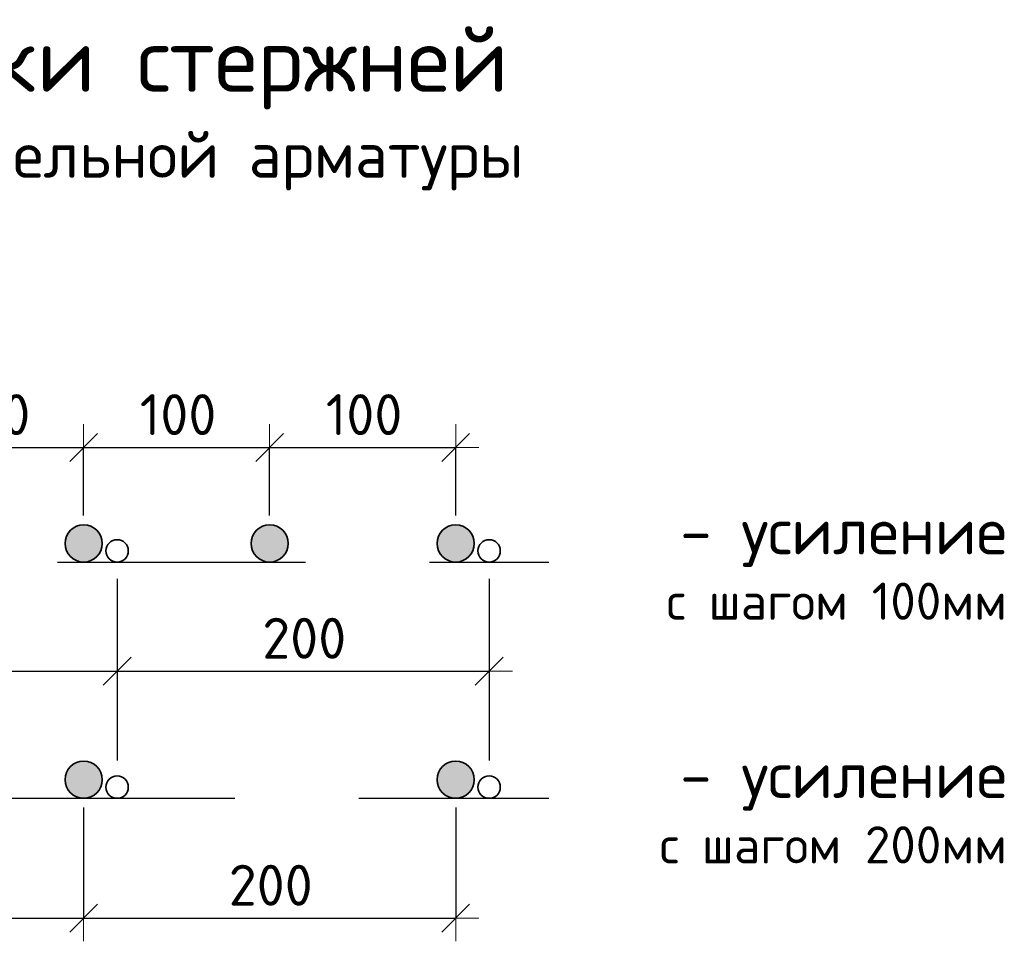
# Model space of a CAD drawing. Header units: metres. Extents: x -38 to 100, y -15 to 21.
# Tile 80 of 90: x 76.69 to 77.484, y 7.921 to 8.665. Entities that reach past the tile are written whole.
import ezdxf

# ---------------------------------------------------------------- set-up
doc = ezdxf.new("R2010")
doc.units = ezdxf.units.M
doc.header["$PDMODE"] = 65
doc.linetypes.add('______2', pattern=[0.27, 0.2, -0.07])
doc.layers.add('XR$4$_3898', color=7, linetype='Continuous')
doc.layers.add('XR$6$_3898', color=7, linetype='Continuous')
doc.layers.add('XR$4$Размерная линия_ общее', color=7, linetype='Continuous', lineweight=13)
doc.layers.add('XR$6$Размерная линия_ общее', color=7, linetype='Continuous', lineweight=13)
doc.styles.add('ISOCPEUR', font='txt')
doc.dimstyles.new('DIMSTYLE_8', dxfattribs={"dimtxt": 0.033, "dimasz": 0.0375, "dimexe": 0, "dimexo": 0, "dimgap": 0.0165, "dimtad": 2, "dimdec": 0, "dimlfac": 1000, "dimrnd": 1, "dimzin": 12, "dimdsep": 46, "dimtxsty": 'ISOCPEUR', "dimblk1": 'ALL_ML_STRICH', "dimblk2": 'ALL_ML_STRICH', "dimsah": 1, "dimcen": 0, "dimclrd": 7, "dimclre": 256, "dimclrt": 7, "dimadec": 0, "dimazin": 0, "dimtfac": 1, "dimtdec": 0, "dimtix": 1, "dimtmove": 2, "dimatfit": 3, "dimfxl": 0, "dimtzin": 0, "dimlwd": 0, "dimlwe": -3, "dimarcsym": 0})

# ---------------------------------------------------------------- blocks, each defined once
blk = doc.blocks.new('ALL_ML_STRICH')
at = {"color": 0, "linetype": 'ByBlock', "lineweight": -2}
for p, q in [((0, -0.5), (0, 0.5)), ((-0.3, -0.3), (0.3, 0.3)), ((-1, 0), (0.5, 0))]:
    blk.add_line(p, q, dxfattribs=at)
blk = doc.blocks.new('*D59')
at = {"layer": 'DEFPOINTS', "color": 7, "linetype": 'Continuous', "lineweight": 13, "transparency": 33554687}
for p in [(76.59196, 8.31961), (76.59196, 8.24218), (76.74196, 8.24218)]:
    blk.add_point(p, dxfattribs=at)
at = {"layer": 'XR$4$Размерная линия_ общее', "color": 253, "linetype": 'Continuous', "lineweight": -2, "true_color": 0xa0a0a0, "transparency": 33554687}
for p, q in [((76.59196, 8.26468), (76.59196, 8.31961)), ((76.74196, 8.26468), (76.74196, 8.31961))]:
    blk.add_line(p, q, dxfattribs=at)
at = {"layer": 'XR$4$Размерная линия_ общее', "color": 7, "linetype": 'Continuous', "lineweight": -2, "transparency": 33554687}
blk.add_line((76.59196, 8.31961), (76.74196, 8.31961), dxfattribs=at)
at = {"layer": 'XR$4$Размерная линия_ общее', "color": 7, "linetype": 'Continuous', "lineweight": 13, "transparency": 33554687, "xscale": 0.0375, "yscale": 0.0375, "zscale": 0.0375, "rotation": 180}
blk.add_blockref('ALL_ML_STRICH', (76.59196, 8.31961), dxfattribs=at)
at = {"layer": 'XR$4$Размерная линия_ общее', "color": 7, "linetype": 'Continuous', "lineweight": 13, "transparency": 33554687, "xscale": 0.0375, "yscale": 0.0375, "zscale": 0.0375}
blk.add_blockref('ALL_ML_STRICH', (76.74196, 8.31961), dxfattribs=at)
at = {"layer": 'XR$4$Размерная линия_ общее', "color": 7, "linetype": 'Continuous', "lineweight": 13, "transparency": 33554687, "insert": (76.63726, 8.36261), "char_height": 0.033, "width": 0.00165, "attachment_point": 1, "line_spacing_factor": 0.60241, "style": 'ISOCPEUR'}
blk.add_mtext('100', dxfattribs=at)
blk = doc.blocks.new('*D60')
at = {"layer": 'DEFPOINTS', "color": 7, "linetype": 'Continuous', "lineweight": 13, "transparency": 33554687}
for p in [(76.74196, 8.31961), (76.74196, 8.24218), (76.89196, 8.24218)]:
    blk.add_point(p, dxfattribs=at)
at = {"layer": 'XR$4$Размерная линия_ общее', "color": 253, "linetype": 'Continuous', "lineweight": -2, "true_color": 0xa0a0a0, "transparency": 33554687}
for p, q in [((76.74196, 8.26468), (76.74196, 8.31961)), ((76.89196, 8.26468), (76.89196, 8.31961))]:
    blk.add_line(p, q, dxfattribs=at)
at = {"layer": 'XR$4$Размерная линия_ общее', "color": 7, "linetype": 'Continuous', "lineweight": -2, "transparency": 33554687}
blk.add_line((76.74196, 8.31961), (76.89196, 8.31961), dxfattribs=at)
at = {"layer": 'XR$4$Размерная линия_ общее', "color": 7, "linetype": 'Continuous', "lineweight": 13, "transparency": 33554687, "xscale": 0.0375, "yscale": 0.0375, "zscale": 0.0375, "rotation": 180}
blk.add_blockref('ALL_ML_STRICH', (76.74196, 8.31961), dxfattribs=at)
at = {"layer": 'XR$4$Размерная линия_ общее', "color": 7, "linetype": 'Continuous', "lineweight": 13, "transparency": 33554687, "xscale": 0.0375, "yscale": 0.0375, "zscale": 0.0375}
blk.add_blockref('ALL_ML_STRICH', (76.89196, 8.31961), dxfattribs=at)
at = {"layer": 'XR$4$Размерная линия_ общее', "color": 7, "linetype": 'Continuous', "lineweight": 13, "transparency": 33554687, "insert": (76.78726, 8.36261), "char_height": 0.033, "width": 0.00165, "attachment_point": 1, "line_spacing_factor": 0.60241, "style": 'ISOCPEUR'}
blk.add_mtext('100', dxfattribs=at)
blk = doc.blocks.new('*D61')
at = {"layer": 'DEFPOINTS', "color": 7, "linetype": 'Continuous', "lineweight": 13, "transparency": 33554687}
for p in [(76.89196, 8.31961), (76.89196, 8.24218), (77.04196, 8.24218)]:
    blk.add_point(p, dxfattribs=at)
at = {"layer": 'XR$4$Размерная линия_ общее', "color": 253, "linetype": 'Continuous', "lineweight": -2, "true_color": 0xa0a0a0, "transparency": 33554687}
for p, q in [((76.89196, 8.26468), (76.89196, 8.31961)), ((77.04196, 8.26468), (77.04196, 8.31961))]:
    blk.add_line(p, q, dxfattribs=at)
at = {"layer": 'XR$4$Размерная линия_ общее', "color": 7, "linetype": 'Continuous', "lineweight": -2, "transparency": 33554687}
blk.add_line((76.89196, 8.31961), (77.04196, 8.31961), dxfattribs=at)
at = {"layer": 'XR$4$Размерная линия_ общее', "color": 7, "linetype": 'Continuous', "lineweight": 13, "transparency": 33554687, "xscale": 0.0375, "yscale": 0.0375, "zscale": 0.0375, "rotation": 180}
blk.add_blockref('ALL_ML_STRICH', (76.89196, 8.31961), dxfattribs=at)
at = {"layer": 'XR$4$Размерная линия_ общее', "color": 7, "linetype": 'Continuous', "lineweight": 13, "transparency": 33554687, "xscale": 0.0375, "yscale": 0.0375, "zscale": 0.0375}
blk.add_blockref('ALL_ML_STRICH', (77.04196, 8.31961), dxfattribs=at)
at = {"layer": 'XR$4$Размерная линия_ общее', "color": 7, "linetype": 'Continuous', "lineweight": 13, "transparency": 33554687, "insert": (76.93726, 8.36261), "char_height": 0.033, "width": 0.00165, "attachment_point": 1, "line_spacing_factor": 0.60241, "style": 'ISOCPEUR'}
blk.add_mtext('100', dxfattribs=at)
blk = doc.blocks.new('*D63')
at = {"layer": 'DEFPOINTS', "color": 7, "linetype": 'Continuous', "lineweight": 13, "transparency": 33554687}
for p in [(76.46896, 8.23618), (76.76896, 8.23618), (76.46896, 8.13924)]:
    blk.add_point(p, dxfattribs=at)
at = {"layer": 'XR$4$Размерная линия_ общее', "color": 253, "linetype": 'Continuous', "lineweight": -2, "true_color": 0xa0a0a0, "transparency": 33554687}
for p, q in [((76.46896, 8.21368), (76.46896, 8.13924)), ((76.76896, 8.21368), (76.76896, 8.13924))]:
    blk.add_line(p, q, dxfattribs=at)
at = {"layer": 'XR$4$Размерная линия_ общее', "color": 7, "linetype": 'Continuous', "lineweight": -2, "transparency": 33554687}
blk.add_line((76.46896, 8.13924), (76.76896, 8.13924), dxfattribs=at)
at = {"layer": 'XR$4$Размерная линия_ общее', "color": 7, "linetype": 'Continuous', "lineweight": 13, "transparency": 33554687, "xscale": 0.0375, "yscale": 0.0375, "zscale": 0.0375, "rotation": 180}
blk.add_blockref('ALL_ML_STRICH', (76.46896, 8.13924), dxfattribs=at)
at = {"layer": 'XR$4$Размерная линия_ общее', "color": 7, "linetype": 'Continuous', "lineweight": 13, "transparency": 33554687, "xscale": 0.0375, "yscale": 0.0375, "zscale": 0.0375}
blk.add_blockref('ALL_ML_STRICH', (76.76896, 8.13924), dxfattribs=at)
at = {"layer": 'XR$4$Размерная линия_ общее', "color": 7, "linetype": 'Continuous', "lineweight": 13, "transparency": 33554687, "insert": (76.58596, 8.18224), "char_height": 0.033, "width": 0.00165, "attachment_point": 1, "line_spacing_factor": 0.60241, "style": 'ISOCPEUR'}
blk.add_mtext('200', dxfattribs=at)
blk = doc.blocks.new('*D64')
at = {"layer": 'DEFPOINTS', "color": 7, "linetype": 'Continuous', "lineweight": 13, "transparency": 33554687}
for p in [(76.76896, 8.23618), (77.06896, 8.23618), (76.76896, 8.13924)]:
    blk.add_point(p, dxfattribs=at)
at = {"layer": 'XR$4$Размерная линия_ общее', "color": 253, "linetype": 'Continuous', "lineweight": -2, "true_color": 0xa0a0a0, "transparency": 33554687}
for p, q in [((76.76896, 8.21368), (76.76896, 8.13924)), ((77.06896, 8.21368), (77.06896, 8.13924))]:
    blk.add_line(p, q, dxfattribs=at)
at = {"layer": 'XR$4$Размерная линия_ общее', "color": 7, "linetype": 'Continuous', "lineweight": -2, "transparency": 33554687}
blk.add_line((76.76896, 8.13924), (77.06896, 8.13924), dxfattribs=at)
at = {"layer": 'XR$4$Размерная линия_ общее', "color": 7, "linetype": 'Continuous', "lineweight": 13, "transparency": 33554687, "xscale": 0.0375, "yscale": 0.0375, "zscale": 0.0375, "rotation": 180}
blk.add_blockref('ALL_ML_STRICH', (76.76896, 8.13924), dxfattribs=at)
at = {"layer": 'XR$4$Размерная линия_ общее', "color": 7, "linetype": 'Continuous', "lineweight": 13, "transparency": 33554687, "xscale": 0.0375, "yscale": 0.0375, "zscale": 0.0375}
blk.add_blockref('ALL_ML_STRICH', (77.06896, 8.13924), dxfattribs=at)
at = {"layer": 'XR$4$Размерная линия_ общее', "color": 7, "linetype": 'Continuous', "lineweight": 13, "transparency": 33554687, "insert": (76.88596, 8.18224), "char_height": 0.033, "width": 0.00165, "attachment_point": 1, "line_spacing_factor": 0.60241, "style": 'ISOCPEUR'}
blk.add_mtext('200', dxfattribs=at)
blk = doc.blocks.new('*D66')
at = {"layer": 'DEFPOINTS', "color": 7, "linetype": 'Continuous', "lineweight": 13, "transparency": 33554687}
for p in [(76.44196, 8.05168), (76.74196, 8.05168), (76.44196, 7.94007)]:
    blk.add_point(p, dxfattribs=at)
at = {"layer": 'XR$4$Размерная линия_ общее', "color": 253, "linetype": 'Continuous', "lineweight": -2, "true_color": 0xa0a0a0, "transparency": 33554687}
for p, q in [((76.44196, 8.02918), (76.44196, 7.94007)), ((76.74196, 8.02918), (76.74196, 7.94007))]:
    blk.add_line(p, q, dxfattribs=at)
at = {"layer": 'XR$4$Размерная линия_ общее', "color": 7, "linetype": 'Continuous', "lineweight": -2, "transparency": 33554687}
blk.add_line((76.44196, 7.94007), (76.74196, 7.94007), dxfattribs=at)
at = {"layer": 'XR$4$Размерная линия_ общее', "color": 7, "linetype": 'Continuous', "lineweight": 13, "transparency": 33554687, "xscale": 0.0375, "yscale": 0.0375, "zscale": 0.0375, "rotation": 180}
blk.add_blockref('ALL_ML_STRICH', (76.44196, 7.94007), dxfattribs=at)
at = {"layer": 'XR$4$Размерная линия_ общее', "color": 7, "linetype": 'Continuous', "lineweight": 13, "transparency": 33554687, "xscale": 0.0375, "yscale": 0.0375, "zscale": 0.0375}
blk.add_blockref('ALL_ML_STRICH', (76.74196, 7.94007), dxfattribs=at)
at = {"layer": 'XR$4$Размерная линия_ общее', "color": 7, "linetype": 'Continuous', "lineweight": 13, "transparency": 33554687, "insert": (76.55896, 7.98307), "char_height": 0.033, "width": 0.00165, "attachment_point": 1, "line_spacing_factor": 0.60241, "style": 'ISOCPEUR'}
blk.add_mtext('200', dxfattribs=at)
blk = doc.blocks.new('*D67')
at = {"layer": 'DEFPOINTS', "color": 7, "linetype": 'Continuous', "lineweight": 13, "transparency": 33554687}
for p in [(76.74196, 8.05168), (77.04196, 8.05168), (76.74196, 7.94007)]:
    blk.add_point(p, dxfattribs=at)
at = {"layer": 'XR$4$Размерная линия_ общее', "color": 253, "linetype": 'Continuous', "lineweight": -2, "true_color": 0xa0a0a0, "transparency": 33554687}
for p, q in [((76.74196, 8.02918), (76.74196, 7.94007)), ((77.04196, 8.02918), (77.04196, 7.94007))]:
    blk.add_line(p, q, dxfattribs=at)
at = {"layer": 'XR$4$Размерная линия_ общее', "color": 7, "linetype": 'Continuous', "lineweight": -2, "transparency": 33554687}
blk.add_line((76.74196, 7.94007), (77.04196, 7.94007), dxfattribs=at)
at = {"layer": 'XR$4$Размерная линия_ общее', "color": 7, "linetype": 'Continuous', "lineweight": 13, "transparency": 33554687, "xscale": 0.0375, "yscale": 0.0375, "zscale": 0.0375, "rotation": 180}
blk.add_blockref('ALL_ML_STRICH', (76.74196, 7.94007), dxfattribs=at)
at = {"layer": 'XR$4$Размерная линия_ общее', "color": 7, "linetype": 'Continuous', "lineweight": 13, "transparency": 33554687, "xscale": 0.0375, "yscale": 0.0375, "zscale": 0.0375}
blk.add_blockref('ALL_ML_STRICH', (77.04196, 7.94007), dxfattribs=at)
at = {"layer": 'XR$4$Размерная линия_ общее', "color": 7, "linetype": 'Continuous', "lineweight": 13, "transparency": 33554687, "insert": (76.85896, 7.98307), "char_height": 0.033, "width": 0.00165, "attachment_point": 1, "line_spacing_factor": 0.60241, "style": 'ISOCPEUR'}
blk.add_mtext('200', dxfattribs=at)
blk = doc.blocks.new('*D293')
at = {"layer": 'DEFPOINTS', "color": 7, "linetype": 'Continuous', "lineweight": 13, "transparency": 33554687}
for p in [(76.59196, 8.31961), (76.59196, 8.24218), (76.74196, 8.24218)]:
    blk.add_point(p, dxfattribs=at)
at = {"layer": 'XR$6$Размерная линия_ общее', "color": 253, "linetype": 'Continuous', "lineweight": -2, "true_color": 0xa0a0a0, "transparency": 33554687}
for p, q in [((76.59196, 8.26468), (76.59196, 8.31961)), ((76.74196, 8.26468), (76.74196, 8.31961))]:
    blk.add_line(p, q, dxfattribs=at)
at = {"layer": 'XR$6$Размерная линия_ общее', "color": 7, "linetype": 'Continuous', "lineweight": -2, "transparency": 33554687}
blk.add_line((76.59196, 8.31961), (76.74196, 8.31961), dxfattribs=at)
at = {"layer": 'XR$6$Размерная линия_ общее', "color": 7, "linetype": 'Continuous', "lineweight": 13, "transparency": 33554687, "xscale": 0.0375, "yscale": 0.0375, "zscale": 0.0375, "rotation": 180}
blk.add_blockref('ALL_ML_STRICH', (76.59196, 8.31961), dxfattribs=at)
at = {"layer": 'XR$6$Размерная линия_ общее', "color": 7, "linetype": 'Continuous', "lineweight": 13, "transparency": 33554687, "xscale": 0.0375, "yscale": 0.0375, "zscale": 0.0375}
blk.add_blockref('ALL_ML_STRICH', (76.74196, 8.31961), dxfattribs=at)
at = {"layer": 'XR$6$Размерная линия_ общее', "color": 7, "linetype": 'Continuous', "lineweight": 13, "transparency": 33554687, "insert": (76.63726, 8.36261), "char_height": 0.033, "width": 0.00165, "attachment_point": 1, "line_spacing_factor": 0.60241, "style": 'ISOCPEUR'}
blk.add_mtext('100', dxfattribs=at)
blk = doc.blocks.new('*D294')
at = {"layer": 'DEFPOINTS', "color": 7, "linetype": 'Continuous', "lineweight": 13, "transparency": 33554687}
for p in [(76.74196, 8.31961), (76.74196, 8.24218), (76.89196, 8.24218)]:
    blk.add_point(p, dxfattribs=at)
at = {"layer": 'XR$6$Размерная линия_ общее', "color": 253, "linetype": 'Continuous', "lineweight": -2, "true_color": 0xa0a0a0, "transparency": 33554687}
for p, q in [((76.74196, 8.26468), (76.74196, 8.31961)), ((76.89196, 8.26468), (76.89196, 8.31961))]:
    blk.add_line(p, q, dxfattribs=at)
at = {"layer": 'XR$6$Размерная линия_ общее', "color": 7, "linetype": 'Continuous', "lineweight": -2, "transparency": 33554687}
blk.add_line((76.74196, 8.31961), (76.89196, 8.31961), dxfattribs=at)
at = {"layer": 'XR$6$Размерная линия_ общее', "color": 7, "linetype": 'Continuous', "lineweight": 13, "transparency": 33554687, "xscale": 0.0375, "yscale": 0.0375, "zscale": 0.0375, "rotation": 180}
blk.add_blockref('ALL_ML_STRICH', (76.74196, 8.31961), dxfattribs=at)
at = {"layer": 'XR$6$Размерная линия_ общее', "color": 7, "linetype": 'Continuous', "lineweight": 13, "transparency": 33554687, "xscale": 0.0375, "yscale": 0.0375, "zscale": 0.0375}
blk.add_blockref('ALL_ML_STRICH', (76.89196, 8.31961), dxfattribs=at)
at = {"layer": 'XR$6$Размерная линия_ общее', "color": 7, "linetype": 'Continuous', "lineweight": 13, "transparency": 33554687, "insert": (76.78726, 8.36261), "char_height": 0.033, "width": 0.00165, "attachment_point": 1, "line_spacing_factor": 0.60241, "style": 'ISOCPEUR'}
blk.add_mtext('100', dxfattribs=at)
blk = doc.blocks.new('*D295')
at = {"layer": 'DEFPOINTS', "color": 7, "linetype": 'Continuous', "lineweight": 13, "transparency": 33554687}
for p in [(76.89196, 8.31961), (76.89196, 8.24218), (77.04196, 8.24218)]:
    blk.add_point(p, dxfattribs=at)
at = {"layer": 'XR$6$Размерная линия_ общее', "color": 253, "linetype": 'Continuous', "lineweight": -2, "true_color": 0xa0a0a0, "transparency": 33554687}
for p, q in [((76.89196, 8.26468), (76.89196, 8.31961)), ((77.04196, 8.26468), (77.04196, 8.31961))]:
    blk.add_line(p, q, dxfattribs=at)
at = {"layer": 'XR$6$Размерная линия_ общее', "color": 7, "linetype": 'Continuous', "lineweight": -2, "transparency": 33554687}
blk.add_line((76.89196, 8.31961), (77.04196, 8.31961), dxfattribs=at)
at = {"layer": 'XR$6$Размерная линия_ общее', "color": 7, "linetype": 'Continuous', "lineweight": 13, "transparency": 33554687, "xscale": 0.0375, "yscale": 0.0375, "zscale": 0.0375, "rotation": 180}
blk.add_blockref('ALL_ML_STRICH', (76.89196, 8.31961), dxfattribs=at)
at = {"layer": 'XR$6$Размерная линия_ общее', "color": 7, "linetype": 'Continuous', "lineweight": 13, "transparency": 33554687, "xscale": 0.0375, "yscale": 0.0375, "zscale": 0.0375}
blk.add_blockref('ALL_ML_STRICH', (77.04196, 8.31961), dxfattribs=at)
at = {"layer": 'XR$6$Размерная линия_ общее', "color": 7, "linetype": 'Continuous', "lineweight": 13, "transparency": 33554687, "insert": (76.93726, 8.36261), "char_height": 0.033, "width": 0.00165, "attachment_point": 1, "line_spacing_factor": 0.60241, "style": 'ISOCPEUR'}
blk.add_mtext('100', dxfattribs=at)
blk = doc.blocks.new('*D297')
at = {"layer": 'DEFPOINTS', "color": 7, "linetype": 'Continuous', "lineweight": 13, "transparency": 33554687}
for p in [(76.46896, 8.23618), (76.76896, 8.23618), (76.46896, 8.13924)]:
    blk.add_point(p, dxfattribs=at)
at = {"layer": 'XR$6$Размерная линия_ общее', "color": 253, "linetype": 'Continuous', "lineweight": -2, "true_color": 0xa0a0a0, "transparency": 33554687}
for p, q in [((76.46896, 8.21368), (76.46896, 8.13924)), ((76.76896, 8.21368), (76.76896, 8.13924))]:
    blk.add_line(p, q, dxfattribs=at)
at = {"layer": 'XR$6$Размерная линия_ общее', "color": 7, "linetype": 'Continuous', "lineweight": -2, "transparency": 33554687}
blk.add_line((76.46896, 8.13924), (76.76896, 8.13924), dxfattribs=at)
at = {"layer": 'XR$6$Размерная линия_ общее', "color": 7, "linetype": 'Continuous', "lineweight": 13, "transparency": 33554687, "xscale": 0.0375, "yscale": 0.0375, "zscale": 0.0375, "rotation": 180}
blk.add_blockref('ALL_ML_STRICH', (76.46896, 8.13924), dxfattribs=at)
at = {"layer": 'XR$6$Размерная линия_ общее', "color": 7, "linetype": 'Continuous', "lineweight": 13, "transparency": 33554687, "xscale": 0.0375, "yscale": 0.0375, "zscale": 0.0375}
blk.add_blockref('ALL_ML_STRICH', (76.76896, 8.13924), dxfattribs=at)
at = {"layer": 'XR$6$Размерная линия_ общее', "color": 7, "linetype": 'Continuous', "lineweight": 13, "transparency": 33554687, "insert": (76.58596, 8.18224), "char_height": 0.033, "width": 0.00165, "attachment_point": 1, "line_spacing_factor": 0.60241, "style": 'ISOCPEUR'}
blk.add_mtext('200', dxfattribs=at)
blk = doc.blocks.new('*D298')
at = {"layer": 'DEFPOINTS', "color": 7, "linetype": 'Continuous', "lineweight": 13, "transparency": 33554687}
for p in [(76.76896, 8.23618), (77.06896, 8.23618), (76.76896, 8.13924)]:
    blk.add_point(p, dxfattribs=at)
at = {"layer": 'XR$6$Размерная линия_ общее', "color": 253, "linetype": 'Continuous', "lineweight": -2, "true_color": 0xa0a0a0, "transparency": 33554687}
for p, q in [((76.76896, 8.21368), (76.76896, 8.13924)), ((77.06896, 8.21368), (77.06896, 8.13924))]:
    blk.add_line(p, q, dxfattribs=at)
at = {"layer": 'XR$6$Размерная линия_ общее', "color": 7, "linetype": 'Continuous', "lineweight": -2, "transparency": 33554687}
blk.add_line((76.76896, 8.13924), (77.06896, 8.13924), dxfattribs=at)
at = {"layer": 'XR$6$Размерная линия_ общее', "color": 7, "linetype": 'Continuous', "lineweight": 13, "transparency": 33554687, "xscale": 0.0375, "yscale": 0.0375, "zscale": 0.0375, "rotation": 180}
blk.add_blockref('ALL_ML_STRICH', (76.76896, 8.13924), dxfattribs=at)
at = {"layer": 'XR$6$Размерная линия_ общее', "color": 7, "linetype": 'Continuous', "lineweight": 13, "transparency": 33554687, "xscale": 0.0375, "yscale": 0.0375, "zscale": 0.0375}
blk.add_blockref('ALL_ML_STRICH', (77.06896, 8.13924), dxfattribs=at)
at = {"layer": 'XR$6$Размерная линия_ общее', "color": 7, "linetype": 'Continuous', "lineweight": 13, "transparency": 33554687, "insert": (76.88596, 8.18224), "char_height": 0.033, "width": 0.00165, "attachment_point": 1, "line_spacing_factor": 0.60241, "style": 'ISOCPEUR'}
blk.add_mtext('200', dxfattribs=at)
blk = doc.blocks.new('*D300')
at = {"layer": 'DEFPOINTS', "color": 7, "linetype": 'Continuous', "lineweight": 13, "transparency": 33554687}
for p in [(76.44196, 8.05168), (76.74196, 8.05168), (76.44196, 7.94007)]:
    blk.add_point(p, dxfattribs=at)
at = {"layer": 'XR$6$Размерная линия_ общее', "color": 253, "linetype": 'Continuous', "lineweight": -2, "true_color": 0xa0a0a0, "transparency": 33554687}
for p, q in [((76.44196, 8.02918), (76.44196, 7.94007)), ((76.74196, 8.02918), (76.74196, 7.94007))]:
    blk.add_line(p, q, dxfattribs=at)
at = {"layer": 'XR$6$Размерная линия_ общее', "color": 7, "linetype": 'Continuous', "lineweight": -2, "transparency": 33554687}
blk.add_line((76.44196, 7.94007), (76.74196, 7.94007), dxfattribs=at)
at = {"layer": 'XR$6$Размерная линия_ общее', "color": 7, "linetype": 'Continuous', "lineweight": 13, "transparency": 33554687, "xscale": 0.0375, "yscale": 0.0375, "zscale": 0.0375, "rotation": 180}
blk.add_blockref('ALL_ML_STRICH', (76.44196, 7.94007), dxfattribs=at)
at = {"layer": 'XR$6$Размерная линия_ общее', "color": 7, "linetype": 'Continuous', "lineweight": 13, "transparency": 33554687, "xscale": 0.0375, "yscale": 0.0375, "zscale": 0.0375}
blk.add_blockref('ALL_ML_STRICH', (76.74196, 7.94007), dxfattribs=at)
at = {"layer": 'XR$6$Размерная линия_ общее', "color": 7, "linetype": 'Continuous', "lineweight": 13, "transparency": 33554687, "insert": (76.55896, 7.98307), "char_height": 0.033, "width": 0.00165, "attachment_point": 1, "line_spacing_factor": 0.60241, "style": 'ISOCPEUR'}
blk.add_mtext('200', dxfattribs=at)
blk = doc.blocks.new('*D301')
at = {"layer": 'DEFPOINTS', "color": 7, "linetype": 'Continuous', "lineweight": 13, "transparency": 33554687}
for p in [(76.74196, 8.05168), (77.04196, 8.05168), (76.74196, 7.94007)]:
    blk.add_point(p, dxfattribs=at)
at = {"layer": 'XR$6$Размерная линия_ общее', "color": 253, "linetype": 'Continuous', "lineweight": -2, "true_color": 0xa0a0a0, "transparency": 33554687}
for p, q in [((76.74196, 8.02918), (76.74196, 7.94007)), ((77.04196, 8.02918), (77.04196, 7.94007))]:
    blk.add_line(p, q, dxfattribs=at)
at = {"layer": 'XR$6$Размерная линия_ общее', "color": 7, "linetype": 'Continuous', "lineweight": -2, "transparency": 33554687}
blk.add_line((76.74196, 7.94007), (77.04196, 7.94007), dxfattribs=at)
at = {"layer": 'XR$6$Размерная линия_ общее', "color": 7, "linetype": 'Continuous', "lineweight": 13, "transparency": 33554687, "xscale": 0.0375, "yscale": 0.0375, "zscale": 0.0375, "rotation": 180}
blk.add_blockref('ALL_ML_STRICH', (76.74196, 7.94007), dxfattribs=at)
at = {"layer": 'XR$6$Размерная линия_ общее', "color": 7, "linetype": 'Continuous', "lineweight": 13, "transparency": 33554687, "xscale": 0.0375, "yscale": 0.0375, "zscale": 0.0375}
blk.add_blockref('ALL_ML_STRICH', (77.04196, 7.94007), dxfattribs=at)
at = {"layer": 'XR$6$Размерная линия_ общее', "color": 7, "linetype": 'Continuous', "lineweight": 13, "transparency": 33554687, "insert": (76.85896, 7.98307), "char_height": 0.033, "width": 0.00165, "attachment_point": 1, "line_spacing_factor": 0.60241, "style": 'ISOCPEUR'}
blk.add_mtext('200', dxfattribs=at)

msp = doc.modelspace()

# ---------------------------------------------------------------- hatches: boundary and pattern name
at = {"linetype": 'Continuous', "lineweight": 25, "true_color": 0xa2a2a2, "transparency": 33554687}
for points in [[(76.75386, 8.25131), (76.75257, 8.25278), (76.7511, 8.25408), (76.74946, 8.25517), (76.7477, 8.25603), (76.74585, 8.25667), (76.74392, 8.25705), (76.74196, 8.25718), (76.74001, 8.25705), (76.73808, 8.25667), (76.73622, 8.25603), (76.73446, 8.25517), (76.73283, 8.25408), (76.73136, 8.25278), (76.73006, 8.25131), (76.72897, 8.24968), (76.72811, 8.24792), (76.72748, 8.24606), (76.72709, 8.24413), (76.72696, 8.24218), (76.72709, 8.24022), (76.72748, 8.23829), (76.72811, 8.23644), (76.72897, 8.23468), (76.73006, 8.23305), (76.73136, 8.23157), (76.73283, 8.23028), (76.73446, 8.22919), (76.73622, 8.22832), (76.73808, 8.22769), (76.74001, 8.2273), (76.74196, 8.22718), (76.74392, 8.2273), (76.74585, 8.22769), (76.7477, 8.22832), (76.74946, 8.22919), (76.7511, 8.23028), (76.75257, 8.23157), (76.75386, 8.23305), (76.75495, 8.23468), (76.75582, 8.23644), (76.75645, 8.23829), (76.75684, 8.24022), (76.75696, 8.24218), (76.75684, 8.24413), (76.75645, 8.24606), (76.75582, 8.24792), (76.75495, 8.24968)], [(76.75386, 8.25131), (76.75257, 8.25278), (76.7511, 8.25408), (76.74946, 8.25517), (76.7477, 8.25603), (76.74585, 8.25667), (76.74392, 8.25705), (76.74196, 8.25718), (76.74001, 8.25705), (76.73808, 8.25667), (76.73622, 8.25603), (76.73446, 8.25517), (76.73283, 8.25408), (76.73136, 8.25278), (76.73006, 8.25131), (76.72897, 8.24968), (76.72811, 8.24792), (76.72748, 8.24606), (76.72709, 8.24413), (76.72696, 8.24218), (76.72709, 8.24022), (76.72748, 8.23829), (76.72811, 8.23644), (76.72897, 8.23468), (76.73006, 8.23305), (76.73136, 8.23157), (76.73283, 8.23028), (76.73446, 8.22919), (76.73622, 8.22832), (76.73808, 8.22769), (76.74001, 8.2273), (76.74196, 8.22718), (76.74392, 8.2273), (76.74585, 8.22769), (76.7477, 8.22832), (76.74946, 8.22919), (76.7511, 8.23028), (76.75257, 8.23157), (76.75386, 8.23305), (76.75495, 8.23468), (76.75582, 8.23644), (76.75645, 8.23829), (76.75684, 8.24022), (76.75696, 8.24218), (76.75684, 8.24413), (76.75645, 8.24606), (76.75582, 8.24792), (76.75495, 8.24968)], [(76.90386, 8.25131), (76.90257, 8.25278), (76.9011, 8.25408), (76.89946, 8.25517), (76.8977, 8.25603), (76.89585, 8.25667), (76.89392, 8.25705), (76.89196, 8.25718), (76.89001, 8.25705), (76.88808, 8.25667), (76.88622, 8.25603), (76.88446, 8.25517), (76.88283, 8.25408), (76.88136, 8.25278), (76.88006, 8.25131), (76.87897, 8.24968), (76.87811, 8.24792), (76.87748, 8.24606), (76.87709, 8.24413), (76.87696, 8.24218), (76.87709, 8.24022), (76.87748, 8.23829), (76.87811, 8.23644), (76.87897, 8.23468), (76.88006, 8.23305), (76.88136, 8.23157), (76.88283, 8.23028), (76.88446, 8.22919), (76.88622, 8.22832), (76.88808, 8.22769), (76.89001, 8.2273), (76.89196, 8.22718), (76.89392, 8.2273), (76.89585, 8.22769), (76.8977, 8.22832), (76.89946, 8.22919), (76.9011, 8.23028), (76.90257, 8.23157), (76.90386, 8.23305), (76.90495, 8.23468), (76.90582, 8.23644), (76.90645, 8.23829), (76.90684, 8.24022), (76.90696, 8.24218), (76.90684, 8.24413), (76.90645, 8.24606), (76.90582, 8.24792), (76.90495, 8.24968)], [(76.90386, 8.25131), (76.90257, 8.25278), (76.9011, 8.25408), (76.89946, 8.25517), (76.8977, 8.25603), (76.89585, 8.25667), (76.89392, 8.25705), (76.89196, 8.25718), (76.89001, 8.25705), (76.88808, 8.25667), (76.88622, 8.25603), (76.88446, 8.25517), (76.88283, 8.25408), (76.88136, 8.25278), (76.88006, 8.25131), (76.87897, 8.24968), (76.87811, 8.24792), (76.87748, 8.24606), (76.87709, 8.24413), (76.87696, 8.24218), (76.87709, 8.24022), (76.87748, 8.23829), (76.87811, 8.23644), (76.87897, 8.23468), (76.88006, 8.23305), (76.88136, 8.23157), (76.88283, 8.23028), (76.88446, 8.22919), (76.88622, 8.22832), (76.88808, 8.22769), (76.89001, 8.2273), (76.89196, 8.22718), (76.89392, 8.2273), (76.89585, 8.22769), (76.8977, 8.22832), (76.89946, 8.22919), (76.9011, 8.23028), (76.90257, 8.23157), (76.90386, 8.23305), (76.90495, 8.23468), (76.90582, 8.23644), (76.90645, 8.23829), (76.90684, 8.24022), (76.90696, 8.24218), (76.90684, 8.24413), (76.90645, 8.24606), (76.90582, 8.24792), (76.90495, 8.24968)], [(77.05386, 8.25131), (77.05257, 8.25278), (77.0511, 8.25408), (77.04946, 8.25517), (77.0477, 8.25603), (77.04585, 8.25667), (77.04392, 8.25705), (77.04196, 8.25718), (77.04001, 8.25705), (77.03808, 8.25667), (77.03622, 8.25603), (77.03446, 8.25517), (77.03283, 8.25408), (77.03136, 8.25278), (77.03006, 8.25131), (77.02897, 8.24968), (77.02811, 8.24792), (77.02748, 8.24606), (77.02709, 8.24413), (77.02696, 8.24218), (77.02709, 8.24022), (77.02748, 8.23829), (77.02811, 8.23644), (77.02897, 8.23468), (77.03006, 8.23305), (77.03136, 8.23157), (77.03283, 8.23028), (77.03446, 8.22919), (77.03622, 8.22832), (77.03808, 8.22769), (77.04001, 8.2273), (77.04196, 8.22718), (77.04392, 8.2273), (77.04585, 8.22769), (77.0477, 8.22832), (77.04946, 8.22919), (77.0511, 8.23028), (77.05257, 8.23157), (77.05386, 8.23305), (77.05495, 8.23468), (77.05582, 8.23644), (77.05645, 8.23829), (77.05684, 8.24022), (77.05696, 8.24218), (77.05684, 8.24413), (77.05645, 8.24606), (77.05582, 8.24792), (77.05495, 8.24968)], [(77.05386, 8.25131), (77.05257, 8.25278), (77.0511, 8.25408), (77.04946, 8.25517), (77.0477, 8.25603), (77.04585, 8.25667), (77.04392, 8.25705), (77.04196, 8.25718), (77.04001, 8.25705), (77.03808, 8.25667), (77.03622, 8.25603), (77.03446, 8.25517), (77.03283, 8.25408), (77.03136, 8.25278), (77.03006, 8.25131), (77.02897, 8.24968), (77.02811, 8.24792), (77.02748, 8.24606), (77.02709, 8.24413), (77.02696, 8.24218), (77.02709, 8.24022), (77.02748, 8.23829), (77.02811, 8.23644), (77.02897, 8.23468), (77.03006, 8.23305), (77.03136, 8.23157), (77.03283, 8.23028), (77.03446, 8.22919), (77.03622, 8.22832), (77.03808, 8.22769), (77.04001, 8.2273), (77.04196, 8.22718), (77.04392, 8.2273), (77.04585, 8.22769), (77.0477, 8.22832), (77.04946, 8.22919), (77.0511, 8.23028), (77.05257, 8.23157), (77.05386, 8.23305), (77.05495, 8.23468), (77.05582, 8.23644), (77.05645, 8.23829), (77.05684, 8.24022), (77.05696, 8.24218), (77.05684, 8.24413), (77.05645, 8.24606), (77.05582, 8.24792), (77.05495, 8.24968)], [(76.75386, 8.06081), (76.75257, 8.06228), (76.7511, 8.06358), (76.74946, 8.06467), (76.7477, 8.06553), (76.74585, 8.06617), (76.74392, 8.06655), (76.74196, 8.06668), (76.74001, 8.06655), (76.73808, 8.06617), (76.73622, 8.06553), (76.73446, 8.06467), (76.73283, 8.06358), (76.73136, 8.06228), (76.73006, 8.06081), (76.72897, 8.05918), (76.72811, 8.05742), (76.72748, 8.05556), (76.72709, 8.05363), (76.72696, 8.05168), (76.72709, 8.04972), (76.72748, 8.04779), (76.72811, 8.04594), (76.72897, 8.04418), (76.73006, 8.04255), (76.73136, 8.04107), (76.73283, 8.03978), (76.73446, 8.03869), (76.73622, 8.03782), (76.73808, 8.03719), (76.74001, 8.0368), (76.74196, 8.03668), (76.74392, 8.0368), (76.74585, 8.03719), (76.7477, 8.03782), (76.74946, 8.03869), (76.7511, 8.03978), (76.75257, 8.04107), (76.75386, 8.04255), (76.75495, 8.04418), (76.75582, 8.04594), (76.75645, 8.04779), (76.75684, 8.04972), (76.75696, 8.05168), (76.75684, 8.05363), (76.75645, 8.05556), (76.75582, 8.05742), (76.75495, 8.05918)], [(76.75386, 8.06081), (76.75257, 8.06228), (76.7511, 8.06358), (76.74946, 8.06467), (76.7477, 8.06553), (76.74585, 8.06617), (76.74392, 8.06655), (76.74196, 8.06668), (76.74001, 8.06655), (76.73808, 8.06617), (76.73622, 8.06553), (76.73446, 8.06467), (76.73283, 8.06358), (76.73136, 8.06228), (76.73006, 8.06081), (76.72897, 8.05918), (76.72811, 8.05742), (76.72748, 8.05556), (76.72709, 8.05363), (76.72696, 8.05168), (76.72709, 8.04972), (76.72748, 8.04779), (76.72811, 8.04594), (76.72897, 8.04418), (76.73006, 8.04255), (76.73136, 8.04107), (76.73283, 8.03978), (76.73446, 8.03869), (76.73622, 8.03782), (76.73808, 8.03719), (76.74001, 8.0368), (76.74196, 8.03668), (76.74392, 8.0368), (76.74585, 8.03719), (76.7477, 8.03782), (76.74946, 8.03869), (76.7511, 8.03978), (76.75257, 8.04107), (76.75386, 8.04255), (76.75495, 8.04418), (76.75582, 8.04594), (76.75645, 8.04779), (76.75684, 8.04972), (76.75696, 8.05168), (76.75684, 8.05363), (76.75645, 8.05556), (76.75582, 8.05742), (76.75495, 8.05918)], [(77.05386, 8.06081), (77.05257, 8.06228), (77.0511, 8.06358), (77.04946, 8.06467), (77.0477, 8.06553), (77.04585, 8.06617), (77.04392, 8.06655), (77.04196, 8.06668), (77.04001, 8.06655), (77.03808, 8.06617), (77.03622, 8.06553), (77.03446, 8.06467), (77.03283, 8.06358), (77.03136, 8.06228), (77.03006, 8.06081), (77.02897, 8.05918), (77.02811, 8.05742), (77.02748, 8.05556), (77.02709, 8.05363), (77.02696, 8.05168), (77.02709, 8.04972), (77.02748, 8.04779), (77.02811, 8.04594), (77.02897, 8.04418), (77.03006, 8.04255), (77.03136, 8.04107), (77.03283, 8.03978), (77.03446, 8.03869), (77.03622, 8.03782), (77.03808, 8.03719), (77.04001, 8.0368), (77.04196, 8.03668), (77.04392, 8.0368), (77.04585, 8.03719), (77.0477, 8.03782), (77.04946, 8.03869), (77.0511, 8.03978), (77.05257, 8.04107), (77.05386, 8.04255), (77.05495, 8.04418), (77.05582, 8.04594), (77.05645, 8.04779), (77.05684, 8.04972), (77.05696, 8.05168), (77.05684, 8.05363), (77.05645, 8.05556), (77.05582, 8.05742), (77.05495, 8.05918)], [(77.05386, 8.06081), (77.05257, 8.06228), (77.0511, 8.06358), (77.04946, 8.06467), (77.0477, 8.06553), (77.04585, 8.06617), (77.04392, 8.06655), (77.04196, 8.06668), (77.04001, 8.06655), (77.03808, 8.06617), (77.03622, 8.06553), (77.03446, 8.06467), (77.03283, 8.06358), (77.03136, 8.06228), (77.03006, 8.06081), (77.02897, 8.05918), (77.02811, 8.05742), (77.02748, 8.05556), (77.02709, 8.05363), (77.02696, 8.05168), (77.02709, 8.04972), (77.02748, 8.04779), (77.02811, 8.04594), (77.02897, 8.04418), (77.03006, 8.04255), (77.03136, 8.04107), (77.03283, 8.03978), (77.03446, 8.03869), (77.03622, 8.03782), (77.03808, 8.03719), (77.04001, 8.0368), (77.04196, 8.03668), (77.04392, 8.0368), (77.04585, 8.03719), (77.0477, 8.03782), (77.04946, 8.03869), (77.0511, 8.03978), (77.05257, 8.04107), (77.05386, 8.04255), (77.05495, 8.04418), (77.05582, 8.04594), (77.05645, 8.04779), (77.05684, 8.04972), (77.05696, 8.05168), (77.05684, 8.05363), (77.05645, 8.05556), (77.05582, 8.05742), (77.05495, 8.05918)]]:
    msp.add_hatch(color=253, dxfattribs=at).paths.add_polyline_path(points)

# ---------------------------------------------------------------- linework, layer by layer
at = {"color": 8, "linetype": '______2', "lineweight": -3, "true_color": 0x737373, "transparency": 33554687}
for p, q in [((76.12096, 8.22718), (77.11696, 8.22718)), ((76.12096, 8.22718), (77.11696, 8.22718)), ((76.06396, 8.03668), (77.11696, 8.03668)), ((76.06396, 8.03668), (77.11696, 8.03668))]:
    msp.add_line(p, q, dxfattribs=at)
at = {"layer": 'XR$4$_3898', "color": 7, "linetype": 'Continuous', "lineweight": 35, "transparency": 33554687}
for centre, radius in [((76.74196, 8.24218), 0.015), ((76.89196, 8.24218), 0.015), ((77.04196, 8.24218), 0.015), ((76.76896, 8.23618), 0.009), ((77.06896, 8.23618), 0.009), ((76.74196, 8.05168), 0.015), ((77.04196, 8.05168), 0.015), ((76.76896, 8.04568), 0.009), ((77.06896, 8.04568), 0.009)]:
    msp.add_circle(centre, radius, dxfattribs=at)
at = {"layer": 'XR$4$Размерная линия_ общее', "color": 253, "linetype": 'Continuous', "lineweight": -3, "true_color": 0xa0a0a0, "transparency": 33554687}
for p, q in [((76.76896, 8.13924), (76.76896, 8.06724)), ((77.06896, 8.13924), (77.06896, 8.06724))]:
    msp.add_line(p, q, dxfattribs=at)
at = {"layer": 'XR$6$_3898', "color": 7, "linetype": 'Continuous', "lineweight": 35, "transparency": 33554687}
for centre, radius in [((76.74196, 8.24218), 0.015), ((76.89196, 8.24218), 0.015), ((77.04196, 8.24218), 0.015), ((76.76896, 8.23618), 0.009), ((77.06896, 8.23618), 0.009), ((76.74196, 8.05168), 0.015), ((77.04196, 8.05168), 0.015), ((76.76896, 8.04568), 0.009), ((77.06896, 8.04568), 0.009)]:
    msp.add_circle(centre, radius, dxfattribs=at)
at = {"layer": 'XR$6$Размерная линия_ общее', "color": 253, "linetype": 'Continuous', "lineweight": -3, "true_color": 0xa0a0a0, "transparency": 33554687}
for p, q in [((76.76896, 8.13924), (76.76896, 8.06724)), ((77.06896, 8.13924), (77.06896, 8.06724))]:
    msp.add_line(p, q, dxfattribs=at)

# ---------------------------------------------------------------- texts
at = {"color": 7, "linetype": 'Continuous', "lineweight": 13, "transparency": 33554687, "line_spacing_factor": 0.963855}
for s, insert, char_height, width, attachment_point in [('\\A1;{\\fISOCPEUR|i0|b0;\\H0.052500;\\W1.000000;\\C7;Схема раскладки стержней}\\P{\\fISOCPEUR|i0|b0;\\H0.037500;\\W1.000000;\\C7;фоновой и дополнительной арматуры}\\P', (76.64119, 8.65893), 0.0525, 1.2320438, 2), ('\\A1;{\\fISOCPEUR|i0|b0;\\H0.052500;\\W1.000000;\\C7;Схема раскладки стержней}\\P{\\fISOCPEUR|i0|b0;\\H0.037500;\\W1.000000;\\C7;фоновой и дополнительной арматуры}\\P', (76.64119, 8.65893), 0.0525, 1.2320438, 2), ('\\A1;{\\fISOCPEUR|i0|b0;\\H0.037500;\\W1.000000;\\C7;- усиление}\\P{\\fISOCPEUR|i0|b0;\\H0.030000;\\W1.000000;\\C7;с шагом 100мм}\\P', (77.48651, 8.27088), 0.0375, 0.3287813, 3), ('\\A1;{\\fISOCPEUR|i0|b0;\\H0.037500;\\W1.000000;\\C7;- усиление}\\P{\\fISOCPEUR|i0|b0;\\H0.030000;\\W1.000000;\\C7;с шагом 100мм}\\P', (77.48651, 8.27088), 0.0375, 0.3287813, 3), ('\\A1;{\\fISOCPEUR|i0|b0;\\H0.037500;\\W1.000000;\\C7;- усиление}\\P{\\fISOCPEUR|i0|b0;\\H0.030000;\\W1.000000;\\C7;с шагом 200мм}\\P', (77.48651, 8.07438), 0.0375, 0.3550313, 3), ('\\A1;{\\fISOCPEUR|i0|b0;\\H0.037500;\\W1.000000;\\C7;- усиление}\\P{\\fISOCPEUR|i0|b0;\\H0.030000;\\W1.000000;\\C7;с шагом 200мм}\\P', (77.48651, 8.07438), 0.0375, 0.3550313, 3)]:
    msp.add_mtext(s, dxfattribs=dict(at, insert=insert, char_height=char_height, width=width, attachment_point=attachment_point))

# ---------------------------------------------------------------- dimensions: what is measured, and where the dimension line sits
at = {"layer": 'XR$4$Размерная линия_ общее', "color": 7, "linetype": 'Continuous', "lineweight": 13, "transparency": 33554687}
for base, p1, p2, text, picture, middle in [((76.74196, 8.31961), (76.59196, 8.26468), (76.74196, 8.26468), '100', '*D59', (76.66696, 8.33611)), ((76.89196, 8.31961), (76.74196, 8.26468), (76.89196, 8.26468), '100', '*D60', (76.81696, 8.33611)), ((77.04196, 8.31961), (76.89196, 8.26468), (77.04196, 8.26468), '100', '*D61', (76.96696, 8.33611)), ((76.76896, 8.13924), (76.46896, 8.21368), (76.76896, 8.21368), '200', '*D63', (76.61896, 8.15574)), ((77.06896, 8.13924), (76.76896, 8.21368), (77.06896, 8.21368), '200', '*D64', (76.91896, 8.15574)), ((76.74196, 7.94007), (76.44196, 8.02918), (76.74196, 8.02918), '200', '*D66', (76.59196, 7.95657)), ((77.04196, 7.94007), (76.74196, 8.02918), (77.04196, 8.02918), '200', '*D67', (76.89196, 7.95657))]:
    dim = msp.add_linear_dim(base=base, p1=p1, p2=p2, text=text, dimstyle='DIMSTYLE_8', override={"dimpost": '<>', "dimclrd": 7, "dimclre": 253, "dimclrt": 7, "dimlwd": 0, "dimlwe": 65533}, dxfattribs=at)
    dim.commit()
    dim.dimension.update_dxf_attribs({"geometry": picture, "text_midpoint": middle, "dimtype": 160})
at = {"layer": 'XR$6$Размерная линия_ общее', "color": 7, "linetype": 'Continuous', "lineweight": 13, "transparency": 33554687}
for base, p1, p2, text, picture, middle in [((76.74196, 8.31961), (76.59196, 8.26468), (76.74196, 8.26468), '100', '*D293', (76.66696, 8.33611)), ((76.89196, 8.31961), (76.74196, 8.26468), (76.89196, 8.26468), '100', '*D294', (76.81696, 8.33611)), ((77.04196, 8.31961), (76.89196, 8.26468), (77.04196, 8.26468), '100', '*D295', (76.96696, 8.33611)), ((76.76896, 8.13924), (76.46896, 8.21368), (76.76896, 8.21368), '200', '*D297', (76.61896, 8.15574)), ((77.06896, 8.13924), (76.76896, 8.21368), (77.06896, 8.21368), '200', '*D298', (76.91896, 8.15574)), ((76.74196, 7.94007), (76.44196, 8.02918), (76.74196, 8.02918), '200', '*D300', (76.59196, 7.95657)), ((77.04196, 7.94007), (76.74196, 8.02918), (77.04196, 8.02918), '200', '*D301', (76.89196, 7.95657))]:
    dim = msp.add_linear_dim(base=base, p1=p1, p2=p2, text=text, dimstyle='DIMSTYLE_8', override={"dimpost": '<>', "dimclrd": 7, "dimclre": 253, "dimclrt": 7, "dimlwd": 0, "dimlwe": 65533}, dxfattribs=at)
    dim.commit()
    dim.dimension.update_dxf_attribs({"geometry": picture, "text_midpoint": middle, "dimtype": 160})

doc.saveas('drawing.dxf')
